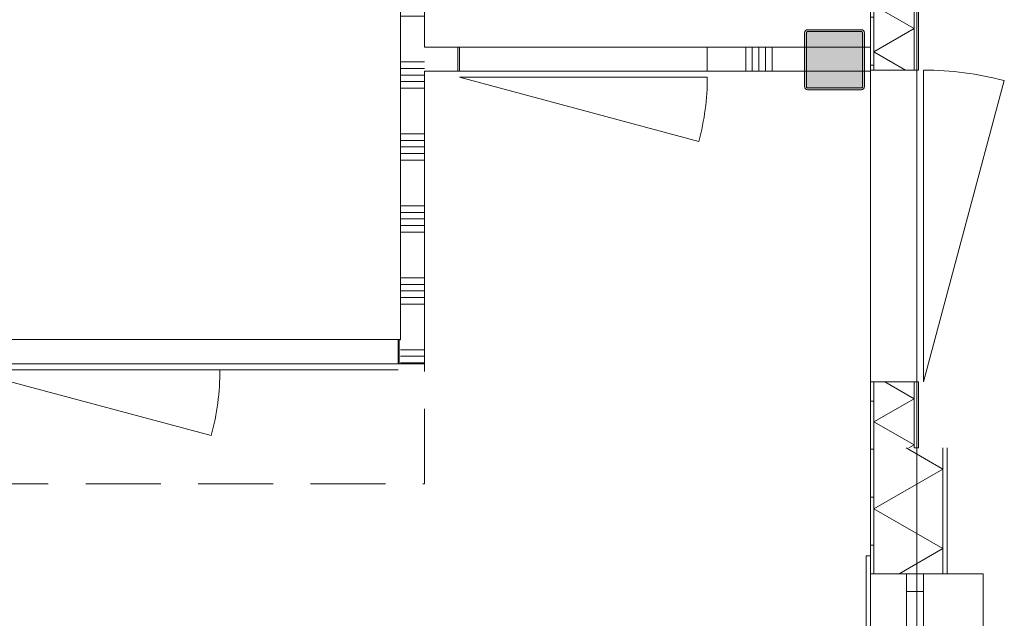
# Model space of a CAD drawing. Header units: millimetres. Extents: x -850 to 154668, y -80411 to 71019.
# Tile 182 of 236: x 58062 to 62169, y 36495 to 38990. Entities that reach past the tile are written whole.
import ezdxf

# ---------------------------------------------------------------- set-up
doc = ezdxf.new("R2010")
doc.units = ezdxf.units.MM
doc.header["$MEASUREMENT"] = 0
doc.linetypes.add('B0703', pattern=[468.700004, 312.5, -156.200004])
for name, color, linetype in [('New_21 Buitenwanden', 7, 'Continuous'), ('New_21 Buitenwanden Deuren', 7, 'Continuous'), ('New_21 Buitenwanden Doorsnede-arcering', 7, 'Continuous'), ('New_21 Buitenwanden Laagscheidingslijnen', 7, 'Continuous'), ('New_21 Buitenwanden Ramen', 7, 'Continuous'), ('New_22 NC Binnenwanden', 7, 'Continuous'), ('New_22 NC Binnenwanden Deuren', 7, 'Continuous'), ('New_22 NC Binnenwanden Doorsnede-arcering', 7, 'Continuous'), ('New_23 Vloeren', 7, 'Continuous'), ('New_Z Ruimtefuncties Zone omranding', 7, 'Continuous'), ('S-COLS-____-OTLN.RVT S', 7, 'Continuous'), ('S-COLS-____-OTLN.RVT S 2D arcering', 7, 'Continuous')]:
    doc.layers.add(name, color=color, linetype=linetype)
pattern_1 = [(180, (0, 0), (0, 200), [])]

# ---------------------------------------------------------------- blocks, each defined once
blk = doc.blocks.new('Slab_3_1', base_point=(31200.9, 49880))
at = {"layer": 'New_23 Vloeren', "color": 7, "linetype": 'Continuous', "lineweight": 0, "flags": 128}
blk.add_lwpolyline([(31200.9, 49880), (31200.9, 38994.9), (42600, 38994.9), (42600, 36555.1), (50070.2, 36555.1), (50070.2, 33195.8), (61804.1, 33195.8), (61804.1, 53915), (31400.3, 53915), (31400.3, 49880)], close=True, dxfattribs=at)
blk = doc.blocks.new('*X1599')
at = {"layer": 'New_21 Buitenwanden Doorsnede-arcering', "linetype": 'Continuous', "lineweight": 0, "true_color": 0xe9ebeb}
blk.add_hatch(color=254, dxfattribs=at).paths.add_polyline_path([(61792.2, 37346.9), (61792.1, 37346.9), (61792.1, 37205), (61792.2, 37205)])
blk = doc.blocks.new('*X1600')
at = {"layer": 'New_21 Buitenwanden Doorsnede-arcering', "linetype": 'Continuous', "lineweight": 0, "true_color": 0xe9ebeb}
for points in [[(61792.1, 39055.4), (61792.1, 38996.9), (61792.2, 38996.9), (61792.2, 39055.4)], [(61792.1, 38846.9), (61792.1, 38780), (61792.2, 38780), (61792.2, 38846.9)]]:
    blk.add_hatch(color=254, dxfattribs=at).paths.add_polyline_path(points)
blk = doc.blocks.new('*X1601')
at = {"layer": 'New_21 Buitenwanden Doorsnede-arcering', "linetype": 'Continuous', "lineweight": 0, "true_color": 0xe9ebeb}
blk.add_hatch(color=254, dxfattribs=at).paths.add_polyline_path([(61625, 37346.9), (61625, 37205), (61625.1, 37205), (61625.1, 37346.9)])
blk = doc.blocks.new('*X1602')
at = {"layer": 'New_21 Buitenwanden Doorsnede-arcering', "linetype": 'Continuous', "lineweight": 0, "true_color": 0xe9ebeb}
for points in [[(61625, 38996.9), (61625.1, 38996.9), (61625.1, 39055.4), (61625, 39055.4)], [(61625.1, 38846.9), (61625, 38846.9), (61625, 38780), (61625.1, 38780)]]:
    blk.add_hatch(color=254, dxfattribs=at).paths.add_polyline_path(points)
blk = doc.blocks.new('*X1603')
at = {"layer": 'New_21 Buitenwanden Doorsnede-arcering', "color": 254, "linetype": 'Continuous', "lineweight": 0, "true_color": 0xe9ebeb}
for p, q in [((61792.1, 37410), (61670.8, 37480)), ((61792.1, 37410), (61625.1, 37313.6)), ((61792.1, 37217.2), (61625.1, 37313.6)), ((61792.1, 37217.2), (61771.1, 37205))]:
    blk.add_line(p, q, dxfattribs=at)
blk = doc.blocks.new('*X1604')
at = {"layer": 'New_21 Buitenwanden Doorsnede-arcering', "color": 254, "linetype": 'Continuous', "lineweight": 0, "true_color": 0xe9ebeb}
for p, q in [((61636.1, 39055.4), (61625.1, 39049.1)), ((61792.1, 38952.7), (61625.1, 39049.1)), ((61792.1, 38952.7), (61625.1, 38856.3)), ((61757.2, 38780), (61625.1, 38856.3))]:
    blk.add_line(p, q, dxfattribs=at)
blk = doc.blocks.new('D1 bl 22')
at = {"layer": 'New_21 Buitenwanden Deuren', "color": 1, "linetype": 'Continuous', "lineweight": 0}
for p, q in [((650, 0), (-605.7, 336.5)), ((650, 0), (-650, 0)), ((-650, -40.1), (-650, -72)), ((-650, -40.1), (-650, -72)), ((650, -40.1), (650, -72)), ((650, -40.1), (650, -72)), ((-650, -72), (-650, -207.1)), ((-650, -72), (-650, -207.1)), ((650, -72), (650, -207.1)), ((650, -72), (650, -207.1)), ((-650, -222.2), (-675, -222.2)), ((-650, -222.2), (-675, -222.2)), ((-650, -207.1), (-650, -222.2)), ((-650, -207.1), (-650, -222.2)), ((650, -207.1), (650, -222.2)), ((650, -207.1), (650, -222.2)), ((650, -222.2), (675, -222.2)), ((650, -222.2), (675, -222.2))]:
    blk.add_line(p, q, dxfattribs=at)
at = {"layer": 'New_21 Buitenwanden Deuren', "color": 9, "linetype": 'Continuous', "lineweight": 0}
for p, q in [((-650, -22), (-650, -40)), ((-650, -22), (-650, -40)), ((-650, -40), (-650, -40.1)), ((-650, -40), (-650, -40.1)), ((650, -22), (650, -40)), ((650, -22), (650, -40)), ((650, -40), (650, -40.1)), ((650, -40), (650, -40.1))]:
    blk.add_line(p, q, dxfattribs=at)
at = {"layer": 'New_21 Buitenwanden Deuren', "color": 1, "linetype": 'Continuous', "lineweight": 0}
blk.add_arc((650, 0), 1300, 165, 180, dxfattribs=at)
blk = doc.blocks.new('Wall_268_1', base_point=(61610, 39055.4))
at = {"layer": 'New_21 Buitenwanden Doorsnede-arcering', "linetype": 'Continuous', "lineweight": 0, "true_color": 0xe9ebeb}
h = blk.add_hatch(dxfattribs=at)
h.set_pattern_fill('930_Lijnen_vert_200_0001', color=254, style=0, pattern_type=2)
h.set_pattern_definition(pattern_1)
h.paths.add_polyline_path([(61610, 39055.4), (61610, 38780), (61625, 38780), (61625, 39055.4)])
h = blk.add_hatch(dxfattribs=at)
h.set_pattern_fill('930_Lijnen_vert_200_0001', color=254, style=0, pattern_type=2)
h.set_pattern_definition(pattern_1)
h.paths.add_polyline_path([(61610, 37205), (61625, 37205), (61625, 37480), (61610, 37480)])
at = {"layer": 'New_21 Buitenwanden', "color": 8, "linetype": 'Continuous', "lineweight": 0, "true_color": 0x778488}
for p, q in [((61610, 38780), (61610, 38805)), ((61625.1, 38780), (61610, 38780)), ((61760.2, 38780), (61625.1, 38780)), ((61792.1, 38780), (61760.2, 38780)), ((61792.2, 38780), (61792.1, 38780)), ((61810.2, 38780), (61792.2, 38780)), ((61610, 37480), (61610, 37455)), ((61625.1, 37480), (61610, 37480)), ((61760.2, 37480), (61625.1, 37480)), ((61792.1, 37480), (61760.2, 37480)), ((61792.2, 37480), (61792.1, 37480)), ((61810.2, 37480), (61792.2, 37480))]:
    blk.add_line(p, q, dxfattribs=at)
at = {"layer": 'New_21 Buitenwanden', "color": 8, "linetype": 'Continuous', "lineweight": 0, "true_color": 0x778488, "flags": 128}
for points in [[(61610, 39055.4), (61610, 38780)], [(61792.2, 39055.4), (61792.1, 39055.4)], [(61810.2, 39055.4), (61792.2, 39055.4)], [(61810.2, 38780), (61810.2, 39055.4)], [(61610, 37480), (61610, 37205)], [(61810.2, 37205), (61810.2, 37480)], [(61792.2, 37205), (61792.1, 37205)], [(61810.2, 37205), (61792.2, 37205)]]:
    blk.add_lwpolyline(points, dxfattribs=at)
at = {"layer": 'New_21 Buitenwanden Laagscheidingslijnen', "color": 8, "linetype": 'Continuous', "lineweight": 0, "true_color": 0x778488}
for p, q in [((61625, 39055.4), (61625, 38780)), ((61625.1, 39055.4), (61625.1, 38780)), ((61792.1, 38780), (61792.1, 39055.4)), ((61792.2, 38780), (61792.2, 39055.4)), ((61625, 37480), (61625, 37205)), ((61625.1, 37480), (61625.1, 37205)), ((61792.1, 37205), (61792.1, 37480)), ((61792.2, 37205), (61792.2, 37480))]:
    blk.add_line(p, q, dxfattribs=at)
at = {"layer": 'New_21 Buitenwanden', "color": 8, "lineweight": 0, "true_color": 0x778488}
for name in ['*X1602', '*X1604', '*X1600', '*X1603', '*X1601', '*X1599']:
    blk.add_blockref(name, (0, 0), dxfattribs=at)
at = {"layer": 'New_21 Buitenwanden Deuren', "color": 1, "linetype": 'Continuous', "lineweight": 0, "zscale": 1000, "rotation": 270}
blk.add_blockref('D1 bl 22', (61832.2, 38130), dxfattribs=at)
blk = doc.blocks.new('*X1610')
at = {"layer": 'New_21 Buitenwanden Doorsnede-arcering', "linetype": 'Continuous', "lineweight": 0, "true_color": 0xe9ebeb}
for points in [[(61912.1, 37205), (61912.1, 37196.9), (61912.2, 37196.9), (61912.2, 37205)], [(61912.2, 37046.9), (61912.1, 37046.9), (61912.1, 36896.9), (61912.2, 36896.9)], [(61912.1, 36746.9), (61912.1, 36679.9), (61912.2, 36679.9), (61912.2, 36746.9)]]:
    blk.add_hatch(color=254, dxfattribs=at).paths.add_polyline_path(points)
blk = doc.blocks.new('*X1611')
at = {"layer": 'New_21 Buitenwanden Doorsnede-arcering', "linetype": 'Continuous', "lineweight": 0, "true_color": 0xe9ebeb}
for points in [[(61625, 37196.9), (61625.1, 37196.9), (61625.1, 37205), (61625, 37205)], [(61625.1, 37046.9), (61625, 37046.9), (61625, 36896.9), (61625.1, 36896.9)], [(61625.1, 36746.9), (61625, 36746.9), (61625, 36679.9), (61625.1, 36679.9)]]:
    blk.add_hatch(color=254, dxfattribs=at).paths.add_polyline_path(points)
blk = doc.blocks.new('*X1618')
at = {"layer": 'New_21 Buitenwanden Doorsnede-arcering', "color": 254, "linetype": 'Continuous', "lineweight": 0, "true_color": 0xe9ebeb}
for p, q in [((61912.1, 37116.7), (61759.1, 37205)), ((61912.1, 37116.7), (61625.1, 36951)), ((61912.1, 36785.3), (61625.1, 36951)), ((61912.1, 36785.3), (61729.6, 36679.9))]:
    blk.add_line(p, q, dxfattribs=at)
blk = doc.blocks.new('R1 22_7')
at = {"layer": 'New_21 Buitenwanden Ramen', "color": 1, "linetype": 'Continuous', "lineweight": 0}
for p, q in [((-725, 150.2), (-725, 168.2)), ((-725, 168.2), (680, 168.2)), ((680, 168.2), (680, 150.2)), ((-650, 150.2), (-680, 150.2)), ((-650, 150.2), (-680, 150.2)), ((-650, 135.2), (-650, 150.2)), ((-650, 135.2), (-650, 150.2)), ((-650, 0), (-650, 135.1)), ((-650, 0), (-650, 135.1)), ((650, 135.2), (650, 150.2)), ((650, 135.2), (650, 150.2)), ((650, 150.2), (680, 150.2)), ((650, 150.2), (680, 150.2)), ((650, 0), (650, 135.1)), ((650, 0), (650, 135.1)), ((-650, 0), (-577, 0)), ((-650, -72), (-650, 0)), ((-650, -72), (-650, 0)), ((-577, 0), (-577, -72)), ((-577, 0), (577, 0)), ((577, -72), (577, 0)), ((577, 0), (650, 0)), ((650, -72), (650, 0)), ((650, -72), (650, 0)), ((-577, -72), (-650, -72)), ((-650, -152), (-650, -72)), ((577, -72), (-577, -72)), ((650, -72), (577, -72)), ((650, -152), (650, -72)), ((-650, -170), (-650, -320)), ((650, -320), (650, -170)), ((-650, -320), (650, -320))]:
    blk.add_line(p, q, dxfattribs=at)
at = {"layer": 'New_21 Buitenwanden Ramen', "color": 9, "linetype": 'Continuous', "lineweight": 0}
for p, q in [((-650, 150.2), (650, 150.2)), ((-650, 135.1), (-650, 135.2)), ((-650, 135.1), (-650, 135.2)), ((650, 135.1), (650, 135.2)), ((650, 135.1), (650, 135.2)), ((-650, -170), (-650, -152)), ((650, -170), (650, -152))]:
    blk.add_line(p, q, dxfattribs=at)
blk = doc.blocks.new('Wall_269_1', base_point=(61610, 37205))
at = {"layer": 'New_21 Buitenwanden Doorsnede-arcering', "linetype": 'Continuous', "lineweight": 0, "true_color": 0xe9ebeb}
h = blk.add_hatch(dxfattribs=at)
h.set_pattern_fill('930_Lijnen_vert_200_0001', color=254, style=0, pattern_type=2)
h.set_pattern_definition(pattern_1)
h.paths.add_polyline_path([(61625, 37205), (61610, 37205), (61610, 36679.9), (61625, 36679.9)])
at = {"layer": 'New_21 Buitenwanden', "color": 8, "linetype": 'Continuous', "lineweight": 0, "true_color": 0x778488}
for p, q in [((61610, 36679.9), (61610, 36709.9)), ((61625, 36679.9), (61610, 36679.9)), ((61625.1, 36679.9), (61625, 36679.9)), ((61760.2, 36679.9), (61625.1, 36679.9)), ((61832.2, 36679.9), (61760.2, 36679.9)), ((61912.2, 36679.9), (61832.2, 36679.9)), ((61930.2, 36679.9), (61912.2, 36679.9))]:
    blk.add_line(p, q, dxfattribs=at)
at = {"layer": 'New_21 Buitenwanden', "color": 8, "linetype": 'Continuous', "lineweight": 0, "true_color": 0x778488, "flags": 128}
for points in [[(61610, 37205), (61610, 36679.9)], [(61930.2, 36679.9), (61930.2, 37205)]]:
    blk.add_lwpolyline(points, dxfattribs=at)
at = {"layer": 'New_21 Buitenwanden Laagscheidingslijnen', "color": 8, "linetype": 'Continuous', "lineweight": 0, "true_color": 0x778488}
for p, q in [((61625, 37205), (61625, 36679.9)), ((61625.1, 37205), (61625.1, 36679.9)), ((61912.1, 36679.9), (61912.1, 37205)), ((61912.2, 36679.9), (61912.2, 37205))]:
    blk.add_line(p, q, dxfattribs=at)
at = {"layer": 'New_21 Buitenwanden', "color": 8, "lineweight": 0, "true_color": 0x778488}
for name in ['*X1611', '*X1618', '*X1610']:
    blk.add_blockref(name, (0, 0), dxfattribs=at)
at = {"layer": 'New_21 Buitenwanden Ramen', "color": 1, "linetype": 'Continuous', "lineweight": 0, "xscale": -1, "zscale": 1000, "rotation": 90}
blk.add_blockref('R1 22_7', (61760.2, 36029.9), dxfattribs=at)
blk = doc.blocks.new('Column 62[62]_1', base_point=(0.5, 3))
at = {"layer": 'S-COLS-____-OTLN.RVT S 2D arcering', "linetype": 'Continuous', "lineweight": 0, "true_color": 0x778488}
h = blk.add_hatch(color=8, dxfattribs=at)
h.paths.add_polyline_path([(61335.5, 38711), (61336.5, 38706), (61339.3, 38701.8), (61343.5, 38699), (61348.5, 38698), (61572.5, 38698), (61577.5, 38699), (61581.7, 38701.8), (61584.5, 38706), (61585.5, 38711), (61585.5, 38935), (61584.5, 38939.9), (61581.7, 38944.2), (61577.5, 38947), (61572.5, 38948), (61348.5, 38948), (61343.5, 38947), (61339.3, 38944.2), (61336.5, 38939.9), (61335.5, 38935)])
h.paths.add_polyline_path([(61572.5, 38706), (61348.5, 38706), (61346.6, 38706.3), (61345, 38707.4), (61343.9, 38709), (61343.5, 38711), (61343.5, 38935), (61343.9, 38936.9), (61345, 38938.5), (61346.6, 38939.6), (61348.5, 38940), (61572.5, 38940), (61574.4, 38939.6), (61576.1, 38938.5), (61577.1, 38936.9), (61577.5, 38935), (61577.5, 38711), (61577.1, 38709), (61576.1, 38707.4), (61574.4, 38706.3)], flags=0)
blk.add_hatch(color=8, dxfattribs=at).paths.add_polyline_path([(61572.5, 38940), (61348.5, 38940), (61346.6, 38939.6), (61345, 38938.5), (61343.9, 38936.9), (61343.5, 38935), (61343.5, 38711), (61343.9, 38709), (61345, 38707.4), (61346.6, 38706.3), (61348.5, 38706), (61572.5, 38706), (61574.4, 38706.3), (61576.1, 38707.4), (61577.1, 38709), (61577.5, 38711), (61577.5, 38935), (61577.1, 38936.9), (61576.1, 38938.5), (61574.4, 38939.6)])
at = {"layer": 'S-COLS-____-OTLN.RVT S', "color": 1, "linetype": 'Continuous', "lineweight": 0}
for p, q in [((61336.5, 38939.9), (61335.5, 38935)), ((61335.5, 38935), (61335.5, 38711)), ((61339.3, 38944.2), (61336.5, 38939.9)), ((61343.5, 38947), (61339.3, 38944.2)), ((61348.5, 38948), (61343.5, 38947)), ((61343.5, 38935), (61343.9, 38936.9)), ((61343.5, 38711), (61343.5, 38935)), ((61343.9, 38936.9), (61345, 38938.5)), ((61345, 38938.5), (61346.6, 38939.6)), ((61346.6, 38939.6), (61348.5, 38940)), ((61572.5, 38948), (61348.5, 38948)), ((61348.5, 38940), (61572.5, 38940)), ((61577.5, 38947), (61572.5, 38948)), ((61572.5, 38940), (61574.4, 38939.6)), ((61574.4, 38939.6), (61576.1, 38938.5)), ((61576.1, 38938.5), (61577.1, 38936.9)), ((61577.1, 38936.9), (61577.5, 38935)), ((61581.7, 38944.2), (61577.5, 38947)), ((61577.5, 38935), (61577.5, 38711)), ((61584.5, 38939.9), (61581.7, 38944.2)), ((61585.5, 38935), (61584.5, 38939.9)), ((61585.5, 38711), (61585.5, 38935)), ((61335.5, 38711), (61336.5, 38706)), ((61336.5, 38706), (61339.3, 38701.8)), ((61339.3, 38701.8), (61343.5, 38699)), ((61343.9, 38709), (61343.5, 38711)), ((61343.5, 38699), (61348.5, 38698)), ((61345, 38707.4), (61343.9, 38709)), ((61346.6, 38706.3), (61345, 38707.4)), ((61348.5, 38706), (61346.6, 38706.3)), ((61572.5, 38706), (61348.5, 38706)), ((61348.5, 38698), (61572.5, 38698)), ((61574.4, 38706.3), (61572.5, 38706)), ((61572.5, 38698), (61577.5, 38699)), ((61576.1, 38707.4), (61574.4, 38706.3)), ((61577.1, 38709), (61576.1, 38707.4)), ((61577.5, 38711), (61577.1, 38709)), ((61577.5, 38699), (61581.7, 38701.8)), ((61581.7, 38701.8), (61584.5, 38706)), ((61584.5, 38706), (61585.5, 38711))]:
    blk.add_line(p, q, dxfattribs=at)
blk = doc.blocks.new('*X3147')
at = {"layer": 'New_22 NC Binnenwanden Doorsnede-arcering', "color": 254, "linetype": 'Continuous', "lineweight": 0, "true_color": 0xe9ebeb}
for p, q in [((59691.6, 37614.1), (59750.6, 37614.1)), ((59719, 37586.7), (59750.6, 37586.7)), ((59746.4, 37559.2), (59750.6, 37559.2))]:
    blk.add_line(p, q, dxfattribs=at)
blk = doc.blocks.new('*X3148')
at = {"layer": 'New_22 NC Binnenwanden Doorsnede-arcering', "color": 254, "linetype": 'Continuous', "lineweight": 0, "true_color": 0xe9ebeb}
for p, q in [((59650.3, 41514.1), (59750.3, 41514.1)), ((59650.3, 41486.7), (59750.3, 41486.7)), ((59650.3, 41459.2), (59750.3, 41459.2)), ((59650.3, 41431.8), (59750.3, 41431.8)), ((59650.3, 41404.4), (59750.3, 41404.4)), ((59650.3, 41214.1), (59750.3, 41214.1)), ((59650.3, 41186.7), (59750.3, 41186.7)), ((59650.3, 41159.2), (59750.3, 41159.2)), ((59650.3, 41131.8), (59750.3, 41131.8)), ((59650.3, 41104.4), (59750.3, 41104.4)), ((59650.4, 40914.1), (59750.4, 40914.1)), ((59650.4, 40886.7), (59750.4, 40886.7)), ((59650.4, 40859.2), (59750.4, 40859.2)), ((59650.4, 40831.8), (59750.4, 40831.8)), ((59650.4, 40804.4), (59750.4, 40804.4)), ((59650.4, 40614.1), (59750.4, 40614.1)), ((59650.4, 40586.7), (59750.4, 40586.7)), ((59650.4, 40559.2), (59750.4, 40559.2)), ((59650.4, 40531.8), (59750.4, 40531.8)), ((59650.4, 40504.4), (59750.4, 40504.4)), ((59650.4, 40314.1), (59750.4, 40314.1)), ((59650.4, 40286.7), (59750.4, 40286.7)), ((59650.4, 40259.2), (59750.4, 40259.2)), ((59650.4, 40231.8), (59750.4, 40231.8)), ((59650.4, 40204.4), (59750.4, 40204.4)), ((59650.4, 40014.1), (59750.4, 40014.1)), ((59650.4, 39986.7), (59750.4, 39986.7)), ((59650.4, 39959.2), (59750.4, 39959.2)), ((59650.4, 39931.8), (59750.4, 39931.8)), ((59650.4, 39904.4), (59750.4, 39904.4)), ((59650.4, 39714.1), (59750.4, 39714.1)), ((59650.4, 39686.7), (59750.4, 39686.7)), ((59650.4, 39659.2), (59750.4, 39659.2)), ((59650.5, 39631.8), (59750.5, 39631.8)), ((59650.5, 39604.4), (59750.5, 39604.4)), ((59650.5, 39414.1), (59750.5, 39414.1)), ((59650.5, 39386.7), (59750.5, 39386.7)), ((59650.5, 39359.2), (59750.5, 39359.2)), ((59650.5, 39331.8), (59750.5, 39331.8)), ((59650.5, 39304.4), (59750.5, 39304.4)), ((59650.5, 39114.1), (59750.5, 39114.1)), ((59650.5, 39086.7), (59750.5, 39086.7)), ((59650.5, 39059.2), (59750.5, 39059.2)), ((59650.5, 39031.8), (59750.5, 39031.8)), ((59650.5, 39004.4), (59750.5, 39004.4)), ((59650.5, 38814.1), (59750.5, 38814.1)), ((59650.5, 38786.7), (59750.5, 38786.7)), ((59650.5, 38759.2), (59750.5, 38759.2)), ((59650.5, 38731.8), (59750.5, 38731.8)), ((59650.5, 38704.4), (59750.5, 38704.4)), ((59650.5, 38514.1), (59750.5, 38514.1)), ((59650.5, 38486.7), (59750.5, 38486.7)), ((59650.5, 38459.2), (59750.5, 38459.2)), ((59650.5, 38431.8), (59750.5, 38431.8)), ((59650.5, 38404.4), (59750.5, 38404.4)), ((59650.6, 38214.1), (59750.6, 38214.1)), ((59650.6, 38186.7), (59750.6, 38186.7)), ((59650.6, 38159.2), (59750.6, 38159.2)), ((59650.6, 38131.8), (59750.6, 38131.8)), ((59650.6, 38104.4), (59750.6, 38104.4)), ((59650.6, 37914.1), (59750.6, 37914.1)), ((59650.6, 37886.7), (59750.6, 37886.7)), ((59650.6, 37859.2), (59750.6, 37859.2)), ((59650.6, 37831.8), (59750.6, 37831.8)), ((59650.6, 37804.4), (59750.6, 37804.4))]:
    blk.add_line(p, q, dxfattribs=at)
blk = doc.blocks.new('*X3149')
at = {"layer": 'New_22 NC Binnenwanden Doorsnede-arcering', "color": 254, "linetype": 'Continuous', "lineweight": 0, "true_color": 0xe9ebeb}
for p, q in [((59650.6, 37614.1), (59691.6, 37614.1)), ((59650.6, 37586.7), (59719, 37586.7)), ((59650.6, 37559.2), (59746.4, 37559.2))]:
    blk.add_line(p, q, dxfattribs=at)
blk = doc.blocks.new('Wall_668_1', base_point=(59750.3, 41595.7))
at = {"layer": 'New_22 NC Binnenwanden', "color": 8, "linetype": 'Continuous', "lineweight": 0, "true_color": 0x778488, "flags": 128}
for points in [[(59650.3, 41595.7), (59650.6, 37655.1)], [(59750.3, 41595.7), (59650.3, 41595.7)], [(59750.5, 38875.1), (59750.3, 41595.7)], [(59750.6, 37555.1), (59750.5, 38775.1)], [(59750.6, 37555.1), (59650.6, 37555.1)]]:
    blk.add_lwpolyline(points, dxfattribs=at)
at = {"layer": 'New_22 NC Binnenwanden', "color": 8, "lineweight": 0, "true_color": 0x778488}
for name in ['*X3148', '*X3149', '*X3147']:
    blk.add_blockref(name, (0, 0), dxfattribs=at)
blk = doc.blocks.new('*X3151')
at = {"layer": 'New_22 NC Binnenwanden Doorsnede-arcering', "color": 254, "linetype": 'Continuous', "lineweight": 0, "true_color": 0xe9ebeb}
for p, q in [((59890.2, 38873.6), (59890.2, 38875.1)), ((59890.2, 38775.1), (59890.2, 38873.6))]:
    blk.add_line(p, q, dxfattribs=at)
blk = doc.blocks.new('*X3152')
at = {"layer": 'New_22 NC Binnenwanden Doorsnede-arcering', "color": 254, "linetype": 'Continuous', "lineweight": 0, "true_color": 0xe9ebeb}
for p, q in [((61090.2, 38873.6), (61090.2, 38875.1)), ((61090.2, 38775.1), (61090.2, 38873.6)), ((61117.6, 38873.6), (61117.6, 38875.1)), ((61117.6, 38775.1), (61117.6, 38873.6)), ((61145.1, 38873.6), (61145.1, 38875.1)), ((61145.1, 38775.1), (61145.1, 38873.6)), ((61172.5, 38873.6), (61172.5, 38875.1)), ((61172.5, 38775.1), (61172.5, 38873.6)), ((61199.9, 38873.6), (61199.9, 38875.1)), ((61199.9, 38775.1), (61199.9, 38873.6))]:
    blk.add_line(p, q, dxfattribs=at)
blk = doc.blocks.new('D1 22')
at = {"layer": 'New_22 NC Binnenwanden Deuren', "color": 1, "linetype": 'Continuous', "lineweight": 0}
for q in [(-481.8, 267.6), (-517, 0)]:
    blk.add_line((517, 0), q, dxfattribs=at)
at = {"layer": 'New_22 NC Binnenwanden Deuren', "color": 7, "linetype": 'Continuous', "lineweight": 0}
for p, q in [((-517, -25), (-517, -125)), ((-517, -25), (-517, -125)), ((517, -25), (517, -125)), ((517, -25), (517, -125))]:
    blk.add_line(p, q, dxfattribs=at)
at = {"layer": 'New_22 NC Binnenwanden Deuren', "color": 1, "linetype": 'Continuous', "lineweight": 0}
blk.add_arc((517, 0), 1034, 165, 180, dxfattribs=at)
blk = doc.blocks.new('Wall_669_1', base_point=(59750.5, 38775.1))
at = {"layer": 'New_22 NC Binnenwanden', "color": 8, "linetype": 'Continuous', "lineweight": 0, "true_color": 0x778488}
for p, q in [((59896.1, 38775.1), (59896.1, 38875.1)), ((60930.1, 38775.1), (60930.1, 38875.1))]:
    blk.add_line(p, q, dxfattribs=at)
at = {"layer": 'New_22 NC Binnenwanden', "color": 8, "linetype": 'Continuous', "lineweight": 0, "true_color": 0x778488, "flags": 128}
for points in [[(59896.1, 38875.1), (59750.5, 38875.1)], [(61335, 38875.1), (60930.1, 38875.1)], [(59750.5, 38775.1), (59896.1, 38775.1)], [(60930.1, 38775.1), (61335, 38775.1)]]:
    blk.add_lwpolyline(points, dxfattribs=at)
at = {"layer": 'New_22 NC Binnenwanden', "color": 8, "lineweight": 0, "true_color": 0x778488}
for name in ['*X3151', '*X3152']:
    blk.add_blockref(name, (0, 0), dxfattribs=at)
at = {"layer": 'New_22 NC Binnenwanden Deuren', "color": 1, "linetype": 'Continuous', "lineweight": 0, "zscale": 1000, "rotation": 180.0000852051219}
blk.add_blockref('D1 22', (60413.1, 38750.1), dxfattribs=at)
blk = doc.blocks.new('*X3161')
at = {"layer": 'New_22 NC Binnenwanden Doorsnede-arcering', "color": 254, "linetype": 'Continuous', "lineweight": 0, "true_color": 0xe9ebeb}
for p, q in [((56372.6, 37555.1), (56372.6, 37655.1)), ((56400, 37555.1), (56400, 37655.1)), ((56590.3, 37555.1), (56590.3, 37655.1)), ((56617.7, 37555.1), (56617.7, 37655.1)), ((56645.1, 37555.1), (56645.1, 37655.1)), ((56672.6, 37555.1), (56672.6, 37655.1)), ((56700, 37555.1), (56700, 37655.1)), ((56890.3, 37555.1), (56890.3, 37655.1)), ((56917.7, 37555.1), (56917.7, 37655.1)), ((56945.1, 37555.1), (56945.1, 37655.1)), ((56972.6, 37555.1), (56972.6, 37655.1)), ((57000, 37555.1), (57000, 37655.1)), ((57190.3, 37555.1), (57190.3, 37655.1)), ((57217.7, 37555.1), (57217.7, 37655.1)), ((57245.1, 37555.1), (57245.1, 37655.1)), ((57272.6, 37555.1), (57272.6, 37655.1)), ((57300, 37555.1), (57300, 37655.1)), ((57490.3, 37555.1), (57490.3, 37655.1)), ((57517.7, 37555.1), (57517.7, 37655.1)), ((57545.1, 37555.1), (57545.1, 37655.1)), ((57572.6, 37555.1), (57572.6, 37655.1)), ((57600, 37555.1), (57600, 37655.1)), ((57790.3, 37555.1), (57790.3, 37655.1)), ((57817.7, 37555.1), (57817.7, 37655.1))]:
    blk.add_line(p, q, dxfattribs=at)
blk = doc.blocks.new('*X3162')
at = {"layer": 'New_22 NC Binnenwanden Doorsnede-arcering', "color": 254, "linetype": 'Continuous', "lineweight": 0, "true_color": 0xe9ebeb}
blk.add_line((59645.1, 37555.1), (59645.1, 37655.1), dxfattribs=at)
blk = doc.blocks.new('D1 zl1-b 22_7')
at = {"layer": 'New_22 NC Binnenwanden Deuren', "color": 1, "linetype": 'Continuous', "lineweight": 0}
for p, q in [((900, 0), (-121, 273.6)), ((-900, 0), (-157, 0)), ((900, 0), (-157, 0))]:
    blk.add_line(p, q, dxfattribs=at)
at = {"layer": 'New_22 NC Binnenwanden Deuren', "color": 7, "linetype": 'Continuous', "lineweight": 0}
for p, q in [((-900, -25), (-900, -125)), ((-900, -25), (-900, -125)), ((900, -25), (900, -125)), ((900, -25), (900, -125))]:
    blk.add_line(p, q, dxfattribs=at)
at = {"layer": 'New_22 NC Binnenwanden Deuren', "color": 1, "linetype": 'Continuous', "lineweight": 0}
blk.add_arc((900, 0), 1057, 165, 180, dxfattribs=at)
blk = doc.blocks.new('Wall_673_1', base_point=(59750.6, 37555.1))
at = {"layer": 'New_22 NC Binnenwanden', "color": 8, "linetype": 'Continuous', "lineweight": 0, "true_color": 0x778488}
for p, q in [((57840.5, 37555.1), (57840.5, 37655.1)), ((59640.5, 37555.1), (59640.5, 37655.1))]:
    blk.add_line(p, q, dxfattribs=at)
at = {"layer": 'New_22 NC Binnenwanden', "color": 8, "linetype": 'Continuous', "lineweight": 0, "true_color": 0x778488, "flags": 128}
for points in [[(56601.1, 37655.1), (56350.6, 37655.1)], [(56350.6, 37655.1), (56350.6, 37555.1)], [(57840.5, 37655.1), (56701.1, 37655.1)], [(59650.6, 37655.1), (59640.5, 37655.1)], [(56350.6, 37555.1), (57840.5, 37555.1)], [(59640.5, 37555.1), (59650.6, 37555.1)]]:
    blk.add_lwpolyline(points, dxfattribs=at)
at = {"layer": 'New_22 NC Binnenwanden', "color": 8, "lineweight": 0, "true_color": 0x778488}
for name in ['*X3161', '*X3162']:
    blk.add_blockref(name, (0, 0), dxfattribs=at)
at = {"layer": 'New_22 NC Binnenwanden Deuren', "color": 1, "linetype": 'Continuous', "lineweight": 0, "zscale": 1000, "rotation": 179.9999740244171}
blk.add_blockref('D1 zl1-b 22_7', (58740.5, 37530.1), dxfattribs=at)
blk = doc.blocks.new('Wall_688_1', base_point=(61585.2, 38775.1))
at = {"layer": 'New_22 NC Binnenwanden', "color": 8, "linetype": 'Continuous', "lineweight": 0, "true_color": 0x778488, "flags": 128}
for points in [[(61610.2, 38875.1), (61585.2, 38875.1)], [(61585.2, 38875.1), (61585.2, 38775.1)], [(61610.2, 38875.1), (61610.2, 38775.1)], [(61585.2, 38775.1), (61610.2, 38775.1)]]:
    blk.add_lwpolyline(points, dxfattribs=at)

msp = doc.modelspace()

# ---------------------------------------------------------------- linework, layer by layer
at = {"layer": 'New_22 NC Binnenwanden', "color": 2, "linetype": 'B0703', "lineweight": 0}
msp.add_lwpolyline([(53651, 37055.1), (59750.6, 37055.1), (59750.6, 37555.1)], dxfattribs=at)
at = {"layer": 'New_Z Ruimtefuncties Zone omranding', "color": 41, "linetype": 'Continuous', "lineweight": 0, "true_color": 0xffd5aa, "flags": 128}
msp.add_lwpolyline([(56701.7, 37656.5), (59650.5, 37656.5), (59650.6, 40248.6), (59650.3, 41594.9), (56701.7, 41595)], close=True, dxfattribs=at)
at = {"layer": 'New_Z Ruimtefuncties Zone omranding', "color": 93, "linetype": 'Continuous', "lineweight": 0, "true_color": 0x55d03c, "flags": 128}
msp.add_lwpolyline([(61610, 40185), (59750.3, 40185), (59750.3, 38875.1), (61610, 38875.1)], close=True, dxfattribs=at)
at = {"layer": 'New_Z Ruimtefuncties Zone omranding', "color": 203, "linetype": 'Continuous', "lineweight": 0, "true_color": 0xb07cd8, "flags": 128}
msp.add_lwpolyline([(50070.2, 37055.1), (50070.2, 33195.1), (61610, 33195.1), (61610.1, 37470.2), (61610.2, 37470.2), (61610.2, 38775.2), (59750.5, 38775.1), (59750.6, 37555.1), (53649.8, 37555.1), (53650.4, 37055.1)], close=True, dxfattribs=at)

# ---------------------------------------------------------------- block references
at = {"layer": 'New_21 Buitenwanden', "color": 8, "lineweight": 0, "true_color": 0x778488}
for name, p in [('Wall_268_1', (61610, 39055.4)), ('Wall_269_1', (61610, 37205))]:
    msp.add_blockref(name, p, dxfattribs=at)
at = {"layer": 'New_22 NC Binnenwanden', "color": 8, "lineweight": 0, "true_color": 0x778488}
for name, p in [('Wall_668_1', (59750.3, 41595.7)), ('Wall_669_1', (59750.5, 38775.1)), ('Wall_688_1', (61585.2, 38775.1)), ('Wall_673_1', (59750.6, 37555.1))]:
    msp.add_blockref(name, p, dxfattribs=at)
at = {"layer": 'New_23 Vloeren', "color": 7, "linetype": 'Continuous', "lineweight": 0}
msp.add_blockref('Slab_3_1', (31200.9, 49880), dxfattribs=at)
at = {"layer": 'S-COLS-____-OTLN.RVT S', "color": 1, "linetype": 'Continuous', "lineweight": 0}
msp.add_blockref('Column 62[62]_1', (0.5, 3), dxfattribs=at)

doc.saveas('drawing.dxf')
